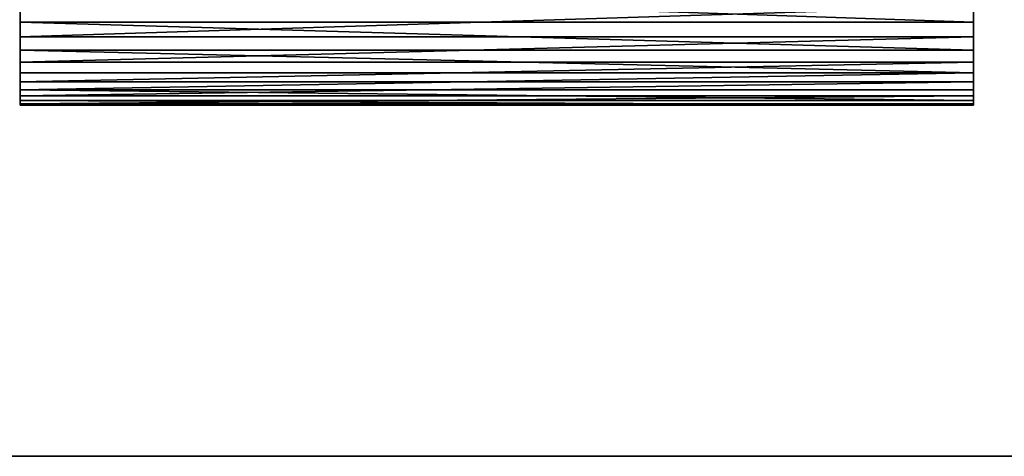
# Model space of a CAD drawing. Extents: x 0 to 350, y 0 to 45.
# Tile 60 of 144: x 113 to 141, y 6 to 18. Entities that reach past the tile are written whole.
import ezdxf

# ---------------------------------------------------------------- set-up
doc = ezdxf.new("R2010")
doc.units = 0
doc.layers.get('0').update_dxf_attribs({"color": 13, "linetype": 'CONTINUOUS'})

# ---------------------------------------------------------------- blocks, each defined once
blk = doc.blocks.new('COMPONENT')
for p, q in [((0.139, 45.012, 11.663), (0.006, 45.012, 10.334)), ((0.006, 45.012, 10.334), (0.006, 18.012, 10.334)), ((0.006, 45.012, 10.334), (0.05, 45.012, 8.999)), ((0.139, 45.012, 11.663), (0.006, 45.012, 10.334)), ((0.006, 45.012, 10.334), (0.006, 18.012, 10.334)), ((0.006, 45.012, 10.334), (0.05, 45.012, 8.999)), ((0.05, 45.012, 8.999), (0.05, 18.012, 8.999)), ((0.05, 45.012, 8.999), (0.272, 45.012, 7.682)), ((0.05, 45.012, 8.999), (0.05, 18.012, 8.999)), ((0.05, 45.012, 8.999), (0.272, 45.012, 7.682)), ((0.449, 45.012, 12.963), (0.139, 45.012, 11.663)), ((0.139, 45.012, 11.663), (0.139, 18.012, 11.663)), ((0.449, 45.012, 12.963), (0.139, 45.012, 11.663)), ((0.139, 45.012, 11.663), (0.139, 18.012, 11.663)), ((0.272, 45.012, 7.682), (0.272, 18.012, 7.682)), ((0.272, 45.012, 7.682), (0.668, 45.012, 6.406)), ((0.272, 45.012, 7.682), (0.272, 18.012, 7.682)), ((0.272, 45.012, 7.682), (0.668, 45.012, 6.406)), ((0.929, 45.012, 14.209), (0.449, 45.012, 12.963)), ((0.449, 45.012, 12.963), (0.449, 18.012, 12.963)), ((0.929, 45.012, 14.209), (0.449, 45.012, 12.963)), ((0.449, 45.012, 12.963), (0.449, 18.012, 12.963)), ((0.668, 45.012, 6.406), (0.668, 18.012, 6.406)), ((0.668, 45.012, 6.406), (1.231, 45.012, 5.194)), ((0.668, 45.012, 6.406), (0.668, 18.012, 6.406)), ((0.668, 45.012, 6.406), (1.231, 45.012, 5.194)), ((1.571, 45.012, 15.381), (0.929, 45.012, 14.209)), ((0.929, 45.012, 14.209), (0.929, 18.012, 14.209)), ((1.571, 45.012, 15.381), (0.929, 45.012, 14.209)), ((0.929, 45.012, 14.209), (0.929, 18.012, 14.209)), ((1.231, 45.012, 5.194), (1.231, 18.012, 5.194)), ((1.231, 45.012, 5.194), (1.949, 45.012, 4.068)), ((1.231, 45.012, 5.194), (1.231, 18.012, 5.194)), ((1.231, 45.012, 5.194), (1.949, 45.012, 4.068)), ((2.363, 45.012, 16.456), (1.571, 45.012, 15.381)), ((1.571, 45.012, 15.381), (1.571, 18.012, 15.381)), ((2.363, 45.012, 16.456), (1.571, 45.012, 15.381)), ((1.571, 45.012, 15.381), (1.571, 18.012, 15.381)), ((1.949, 45.012, 4.068), (1.949, 18.012, 4.068)), ((1.949, 45.012, 4.068), (2.812, 45.012, 3.048)), ((1.949, 45.012, 4.068), (1.949, 18.012, 4.068)), ((1.949, 45.012, 4.068), (2.812, 45.012, 3.048)), ((3.292, 45.012, 17.417), (2.363, 45.012, 16.456)), ((2.363, 45.012, 16.456), (2.363, 18.012, 16.456)), ((3.292, 45.012, 17.417), (2.363, 45.012, 16.456)), ((2.363, 45.012, 16.456), (2.363, 18.012, 16.456)), ((0.139, 18.012, 11.663), (0.006, 18.012, 10.334)), ((0.006, 18.012, 10.334), (0.05, 18.012, 8.999)), ((0.006, 18.012, 10.334), (0.05, 18.012, 8.999)), ((0.139, 18.012, 11.663), (0.006, 18.012, 10.334)), ((0.05, 18.012, 8.999), (0.272, 18.012, 7.682)), ((0.05, 18.012, 8.999), (0.272, 18.012, 7.682)), ((0.449, 18.012, 12.963), (0.139, 18.012, 11.663)), ((0.449, 18.012, 12.963), (0.139, 18.012, 11.663)), ((0.272, 18.012, 7.682), (0.668, 18.012, 6.406)), ((0.272, 18.012, 7.682), (0.668, 18.012, 6.406)), ((0.929, 18.012, 14.209), (0.449, 18.012, 12.963)), ((0.929, 18.012, 14.209), (0.449, 18.012, 12.963)), ((0.668, 18.012, 6.406), (1.231, 18.012, 5.194)), ((0.668, 18.012, 6.406), (1.231, 18.012, 5.194)), ((1.571, 18.012, 15.381), (0.929, 18.012, 14.209)), ((1.571, 18.012, 15.381), (0.929, 18.012, 14.209)), ((1.231, 18.012, 5.194), (1.949, 18.012, 4.068)), ((1.231, 18.012, 5.194), (1.949, 18.012, 4.068)), ((2.363, 18.012, 16.456), (1.571, 18.012, 15.381)), ((2.363, 18.012, 16.456), (1.571, 18.012, 15.381)), ((1.949, 18.012, 4.068), (2.812, 18.012, 3.048)), ((1.949, 18.012, 4.068), (2.812, 18.012, 3.048)), ((3.292, 18.012, 17.417), (2.363, 18.012, 16.456)), ((3.292, 18.012, 17.417), (2.363, 18.012, 16.456))]:
    blk.add_line(p, q)
mesh = blk.add_polyface()
corners = [(0.139, 45.012, 11.663), (0.006, 18.012, 10.334), (0.139, 18.012, 11.663), (0.006, 45.012, 10.334)]
mesh.append_faces([[corners[k] for k in face] for face in [(0, 1, 2), (1, 0, 3)]], dxfattribs={"vtx0": -1})
mesh = blk.add_polyface()
corners = [(0.006, 45.012, 10.334), (0.05, 18.012, 8.999), (0.006, 18.012, 10.334), (0.05, 45.012, 8.999)]
mesh.append_faces([[corners[k] for k in face] for face in [(0, 1, 2), (1, 0, 3)]], dxfattribs={"vtx0": -1})
mesh = blk.add_polyface()
corners = [(8.667, 45.012, 0.089), (11.333, 45.012, 0.089), (10, 45.012), (7.358, 45.012, 0.355), (12.642, 45.012, 0.355), (6.096, 45.012, 0.794), (13.904, 45.012, 0.794), (4.904, 45.012, 1.396), (15.096, 45.012, 1.396), (3.803, 45.012, 2.152), (16.197, 45.012, 2.152), (9.426, 45.012, 2.522), (2.812, 45.012, 3.048), (8.291, 45.012, 2.697), (7.196, 45.012, 3.044), (6.167, 45.012, 3.553), (1.949, 45.012, 4.068), (5.228, 45.012, 4.214), (1.231, 45.012, 5.194), (4.401, 45.012, 5.01), (3.705, 45.012, 5.923), (0.668, 45.012, 6.406), (3.156, 45.012, 6.932), (0.272, 45.012, 7.682), (2.768, 45.012, 8.013), (0.05, 45.012, 8.999), (2.549, 45.012, 9.14), (0.006, 45.012, 10.334), (2.506, 45.012, 10.287), (2.637, 45.012, 11.428), (0.139, 45.012, 11.663), (2.941, 45.012, 12.535), (0.449, 45.012, 12.963), (3.411, 45.012, 13.583), (0.929, 45.012, 14.209), (4.035, 45.012, 14.547), (1.571, 45.012, 15.381), (4.799, 45.012, 15.404), (2.363, 45.012, 16.456), (5.685, 45.012, 16.134), (6.672, 45.012, 16.721), (3.292, 45.012, 17.417), (7.737, 45.012, 17.15), (8.855, 45.012, 17.412), (10, 45.012, 17.5), (4.341, 45.012, 18.244), (10.574, 45.012, 2.522), (17.188, 45.012, 3.048), (11.709, 45.012, 2.697), (12.804, 45.012, 3.044), (13.833, 45.012, 3.553), (18.051, 45.012, 4.068), (14.772, 45.012, 4.214), (18.769, 45.012, 5.194), (15.599, 45.012, 5.01), (16.295, 45.012, 5.923), (19.332, 45.012, 6.406), (16.844, 45.012, 6.932), (19.728, 45.012, 7.682), (17.232, 45.012, 8.013), (19.95, 45.012, 8.999), (17.451, 45.012, 9.14), (19.994, 45.012, 10.334), (17.494, 45.012, 10.287), (17.363, 45.012, 11.428), (19.861, 45.012, 11.663), (17.059, 45.012, 12.535), (19.551, 45.012, 12.963), (16.589, 45.012, 13.583), (19.071, 45.012, 14.209), (15.965, 45.012, 14.547), (18.429, 45.012, 15.381), (15.201, 45.012, 15.404), (17.637, 45.012, 16.456), (14.315, 45.012, 16.134), (13.328, 45.012, 16.721), (16.708, 45.012, 17.417), (12.263, 45.012, 17.15), (11.145, 45.012, 17.412), (15.659, 45.012, 18.244), (5.49, 45.012, 18.925), (14.51, 45.012, 18.925), (6.72, 45.012, 19.447), (13.28, 45.012, 19.447), (8.008, 45.012, 19.8), (11.992, 45.012, 19.8), (9.332, 45.012, 19.978), (10.668, 45.012, 19.978), (10, 45.012, 20)]
mesh.append_faces([[corners[k] for k in face] for face in [(0, 1, 2), (87, 86, 88)]], dxfattribs={"vtx0": -1})
mesh.append_faces([[corners[k] for k in face] for face in [(1, 3, 4), (4, 5, 6), (6, 7, 8), (8, 9, 10), (11, 12, 13), (13, 12, 14), (14, 12, 15), (15, 16, 17), (17, 18, 19), (19, 18, 20), (20, 21, 22), (22, 23, 24), (24, 25, 26), (26, 27, 28), (28, 27, 29), (29, 30, 31), (31, 32, 33), (33, 34, 35), (35, 36, 37), (37, 38, 39), (39, 38, 40), (40, 41, 42), (42, 41, 43), (43, 41, 44), (10, 46, 47), (46, 10, 11), (47, 50, 51), (51, 52, 53), (53, 55, 56), (56, 57, 58), (58, 59, 60), (60, 61, 62), (62, 64, 65), (65, 66, 67), (67, 68, 69), (69, 70, 71), (71, 72, 73), (73, 75, 76), (76, 44, 79), (79, 80, 81), (81, 82, 83), (83, 84, 85), (85, 86, 87)]], dxfattribs={"vtx0": -1, "vtx1": -1})
mesh.append_faces([[corners[k] for k in face] for face in [(10, 9, 11), (79, 44, 45)]], dxfattribs={"vtx0": -1, "vtx1": -1, "vtx2": -1})
mesh.append_faces([[corners[k] for k in face] for face in [(1, 0, 3), (4, 3, 5), (6, 5, 7), (8, 7, 9), (11, 9, 12), (15, 12, 16), (17, 16, 18), (20, 18, 21), (22, 21, 23), (24, 23, 25), (26, 25, 27), (29, 27, 30), (31, 30, 32), (33, 32, 34), (35, 34, 36), (37, 36, 38), (40, 38, 41), (44, 41, 45), (47, 46, 48), (47, 48, 49), (47, 49, 50), (51, 50, 52), (53, 52, 54), (53, 54, 55), (56, 55, 57), (58, 57, 59), (60, 59, 61), (62, 61, 63), (62, 63, 64), (65, 64, 66), (67, 66, 68), (69, 68, 70), (71, 70, 72), (73, 72, 74), (73, 74, 75), (76, 75, 77), (76, 77, 78), (76, 78, 44), (79, 45, 80), (81, 80, 82), (83, 82, 84), (85, 84, 86)]], dxfattribs={"vtx0": -1, "vtx2": -1})
mesh = blk.add_polyface()
corners = [(0.05, 45.012, 8.999), (0.272, 18.012, 7.682), (0.05, 18.012, 8.999), (0.272, 45.012, 7.682)]
mesh.append_faces([[corners[k] for k in face] for face in [(0, 1, 2), (1, 0, 3)]], dxfattribs={"vtx0": -1})
mesh = blk.add_polyface()
corners = [(0.449, 45.012, 12.963), (0.139, 18.012, 11.663), (0.449, 18.012, 12.963), (0.139, 45.012, 11.663)]
mesh.append_faces([[corners[k] for k in face] for face in [(0, 1, 2), (1, 0, 3)]], dxfattribs={"vtx0": -1})
mesh = blk.add_polyface()
corners = [(0.272, 45.012, 7.682), (0.668, 18.012, 6.406), (0.272, 18.012, 7.682), (0.668, 45.012, 6.406)]
mesh.append_faces([[corners[k] for k in face] for face in [(0, 1, 2), (1, 0, 3)]], dxfattribs={"vtx0": -1})
mesh = blk.add_polyface()
corners = [(0.929, 18.012, 14.209), (0.449, 45.012, 12.963), (0.449, 18.012, 12.963), (0.929, 45.012, 14.209)]
mesh.append_faces([[corners[k] for k in face] for face in [(0, 1, 2), (1, 0, 3)]], dxfattribs={"vtx0": -1})
mesh = blk.add_polyface()
corners = [(0.668, 45.012, 6.406), (1.231, 18.012, 5.194), (0.668, 18.012, 6.406), (1.231, 45.012, 5.194)]
mesh.append_faces([[corners[k] for k in face] for face in [(0, 1, 2), (1, 0, 3)]], dxfattribs={"vtx0": -1})
mesh = blk.add_polyface()
corners = [(1.571, 45.012, 15.381), (0.929, 18.012, 14.209), (1.571, 18.012, 15.381), (0.929, 45.012, 14.209)]
mesh.append_faces([[corners[k] for k in face] for face in [(0, 1, 2), (1, 0, 3)]], dxfattribs={"vtx0": -1})
mesh = blk.add_polyface()
corners = [(1.231, 45.012, 5.194), (1.949, 18.012, 4.068), (1.231, 18.012, 5.194), (1.949, 45.012, 4.068)]
mesh.append_faces([[corners[k] for k in face] for face in [(0, 1, 2), (1, 0, 3)]], dxfattribs={"vtx0": -1})
mesh = blk.add_polyface()
corners = [(2.363, 45.012, 16.456), (1.571, 18.012, 15.381), (2.363, 18.012, 16.456), (1.571, 45.012, 15.381)]
mesh.append_faces([[corners[k] for k in face] for face in [(0, 1, 2), (1, 0, 3)]], dxfattribs={"vtx0": -1})
mesh = blk.add_polyface()
corners = [(1.949, 45.012, 4.068), (2.812, 18.012, 3.048), (1.949, 18.012, 4.068), (2.812, 45.012, 3.048)]
mesh.append_faces([[corners[k] for k in face] for face in [(0, 1, 2), (1, 0, 3)]], dxfattribs={"vtx0": -1})
mesh = blk.add_polyface()
corners = [(3.292, 45.012, 17.417), (2.363, 18.012, 16.456), (3.292, 18.012, 17.417), (2.363, 45.012, 16.456)]
mesh.append_faces([[corners[k] for k in face] for face in [(0, 1, 2), (1, 0, 3)]], dxfattribs={"vtx0": -1})
mesh = blk.add_polyface()
corners = [(11.333, 18.012, 0.089), (8.667, 18.012, 0.089), (10, 18.012), (12.642, 18.012, 0.355), (7.358, 18.012, 0.355), (13.904, 18.012, 0.794), (6.096, 18.012, 0.794), (15.096, 18.012, 1.396), (4.904, 18.012, 1.396), (16.197, 18.012, 2.152), (3.803, 18.012, 2.152), (17.188, 18.012, 3.048), (2.812, 18.012, 3.048), (18.051, 18.012, 4.068), (1.949, 18.012, 4.068), (18.769, 18.012, 5.194), (1.231, 18.012, 5.194), (19.332, 18.012, 6.406), (0.668, 18.012, 6.406), (19.728, 18.012, 7.682), (0.272, 18.012, 7.682), (17, 18.012, 7.75), (19.95, 18.012, 8.999), (17, 18.012, 12.25), (19.994, 18.012, 10.334), (19.861, 18.012, 11.663), (19.551, 18.012, 12.963), (15, 18.012, 12.25), (5, 18.012, 12.25), (3, 18.012, 12.25), (3, 18.012, 7.75), (0.05, 18.012, 8.999), (0.006, 18.012, 10.334), (0.139, 18.012, 11.663), (0.449, 18.012, 12.963), (19.071, 18.012, 14.209), (0.929, 18.012, 14.209), (18.429, 18.012, 15.381), (1.571, 18.012, 15.381), (17.637, 18.012, 16.456), (2.363, 18.012, 16.456), (16.708, 18.012, 17.417), (3.292, 18.012, 17.417), (15.659, 18.012, 18.244), (4.341, 18.012, 18.244), (14.51, 18.012, 18.925), (5.49, 18.012, 18.925), (13.28, 18.012, 19.447), (6.72, 18.012, 19.447), (11.992, 18.012, 19.8), (8.008, 18.012, 19.8), (10.668, 18.012, 19.978), (9.332, 18.012, 19.978), (10, 18.012, 20), (5, 18.012, 11.55), (15, 18.012, 11.55)]
mesh.append_faces([[corners[k] for k in face] for face in [(0, 1, 2), (52, 51, 53), (27, 54, 55)]], dxfattribs={"vtx0": -1})
mesh.append_faces([[corners[k] for k in face] for face in [(1, 3, 4), (4, 5, 6), (6, 7, 8), (8, 9, 10), (10, 11, 12), (12, 13, 14), (14, 15, 16), (16, 17, 18), (18, 19, 20), (21, 22, 23), (23, 26, 27), (28, 26, 29), (20, 30, 31), (30, 20, 21), (31, 29, 32), (32, 29, 33), (33, 29, 34), (34, 35, 36), (36, 37, 38), (38, 39, 40), (40, 41, 42), (42, 43, 44), (44, 45, 46), (46, 47, 48), (48, 49, 50), (50, 51, 52), (54, 27, 28)]], dxfattribs={"vtx0": -1, "vtx1": -1})
mesh.append_faces([[corners[k] for k in face] for face in [(20, 19, 21), (27, 26, 28), (34, 29, 26)]], dxfattribs={"vtx0": -1, "vtx1": -1, "vtx2": -1})
mesh.append_faces([[corners[k] for k in face] for face in [(1, 0, 3), (4, 3, 5), (6, 5, 7), (8, 7, 9), (10, 9, 11), (12, 11, 13), (14, 13, 15), (16, 15, 17), (18, 17, 19), (21, 19, 22), (23, 22, 24), (23, 24, 25), (23, 25, 26), (31, 30, 29), (34, 26, 35), (36, 35, 37), (38, 37, 39), (40, 39, 41), (42, 41, 43), (44, 43, 45), (46, 45, 47), (48, 47, 49), (50, 49, 51)]], dxfattribs={"vtx0": -1, "vtx2": -1})
blk = doc.blocks.new('SKP8C79')
at = {"extrusion": (0, -1, -1.11022e-16)}
blk.add_blockref('COMPONENT', (0, 0), dxfattribs=at)
blk = doc.blocks.new('GROUP_1')
for p, q in [((10, 160), (340, 160)), ((340, 0), (10, 0))]:
    blk.add_line(p, q)
mesh = blk.add_polyface()
corners = [(0.086, 151.305), (0, 10), (0, 150), (0.086, 8.695), (0.341, 152.588), (0.341, 7.412), (0.761, 153.827), (0.761, 6.173), (1.34, 155), (1.34, 5), (2.066, 156.088), (2.066, 3.912), (2.929, 157.071), (2.929, 2.929), (3.912, 157.934), (3.912, 2.066), (5, 158.66), (5, 1.34), (6.173, 159.239), (6.173, 0.761), (7.412, 159.659), (7.412, 0.341), (8.695, 159.914), (8.695, 0.086), (10, 160), (10, 0), (340, 160), (340, 0), (341.305, 159.914), (341.305, 0.086), (342.588, 159.659), (342.588, 0.341), (343.827, 0.761), (343.827, 159.239), (345, 158.66), (345, 1.34), (346.088, 157.934), (346.088, 2.066), (347.071, 157.071), (347.071, 2.929), (347.934, 156.088), (347.934, 3.912), (348.66, 5), (348.66, 155), (349.239, 6.173), (349.239, 153.827), (349.659, 152.588), (349.659, 7.412), (349.914, 151.305), (349.914, 8.695), (350, 150), (350, 10)]
mesh.append_faces([[corners[k] for k in face] for face in [(0, 1, 2), (49, 50, 51)]], dxfattribs={"vtx0": -1})
mesh.append_faces([[corners[k] for k in face] for face in [(1, 0, 3), (3, 4, 5), (5, 6, 7), (7, 8, 9), (9, 10, 11), (11, 12, 13), (13, 14, 15), (15, 16, 17), (17, 18, 19), (19, 20, 21), (21, 22, 23), (23, 24, 25), (25, 26, 27), (27, 28, 29), (29, 30, 31), (31, 30, 32), (32, 34, 35), (35, 36, 37), (37, 38, 39), (39, 40, 41), (41, 40, 42), (42, 43, 44), (44, 46, 47), (47, 48, 49)]], dxfattribs={"vtx0": -1, "vtx1": -1})
mesh.append_faces([[corners[k] for k in face] for face in [(3, 0, 4), (5, 4, 6), (7, 6, 8), (9, 8, 10), (11, 10, 12), (13, 12, 14), (15, 14, 16), (17, 16, 18), (19, 18, 20), (21, 20, 22), (23, 22, 24), (25, 24, 26), (27, 26, 28), (29, 28, 30), (32, 30, 33), (32, 33, 34), (35, 34, 36), (37, 36, 38), (39, 38, 40), (42, 40, 43), (44, 43, 45), (44, 45, 46), (47, 46, 48), (49, 48, 50)]], dxfattribs={"vtx0": -1, "vtx2": -1})
mesh = blk.add_polyface()
corners = [(10, 160, 6), (340, 160), (10, 160), (340, 160, 6)]
mesh.append_faces([[corners[k] for k in face] for face in [(0, 1, 2), (1, 0, 3)]], dxfattribs={"vtx0": -1})
mesh = blk.add_polyface()
corners = [(340, 0, 6), (10, 0), (340, 0), (10, 0, 6)]
mesh.append_faces([[corners[k] for k in face] for face in [(0, 1, 2), (1, 0, 3)]], dxfattribs={"vtx0": -1})
blk = doc.blocks.new('GROUP_4')
blk.add_blockref('GROUP_1', (0, 0, 30))
at = {"extrusion": (-1, -9.15934e-16, 4.996e-16), "rotation": 270}
blk.add_blockref('SKP8C79', (-69.666, 20.05, -157.732), dxfattribs=at)

msp = doc.modelspace()

# ---------------------------------------------------------------- block references
at = {"extrusion": (0, -1, -2.77556e-16)}
msp.add_blockref('GROUP_4', (0, 0, -36), dxfattribs=at)

doc.saveas('drawing.dxf')
